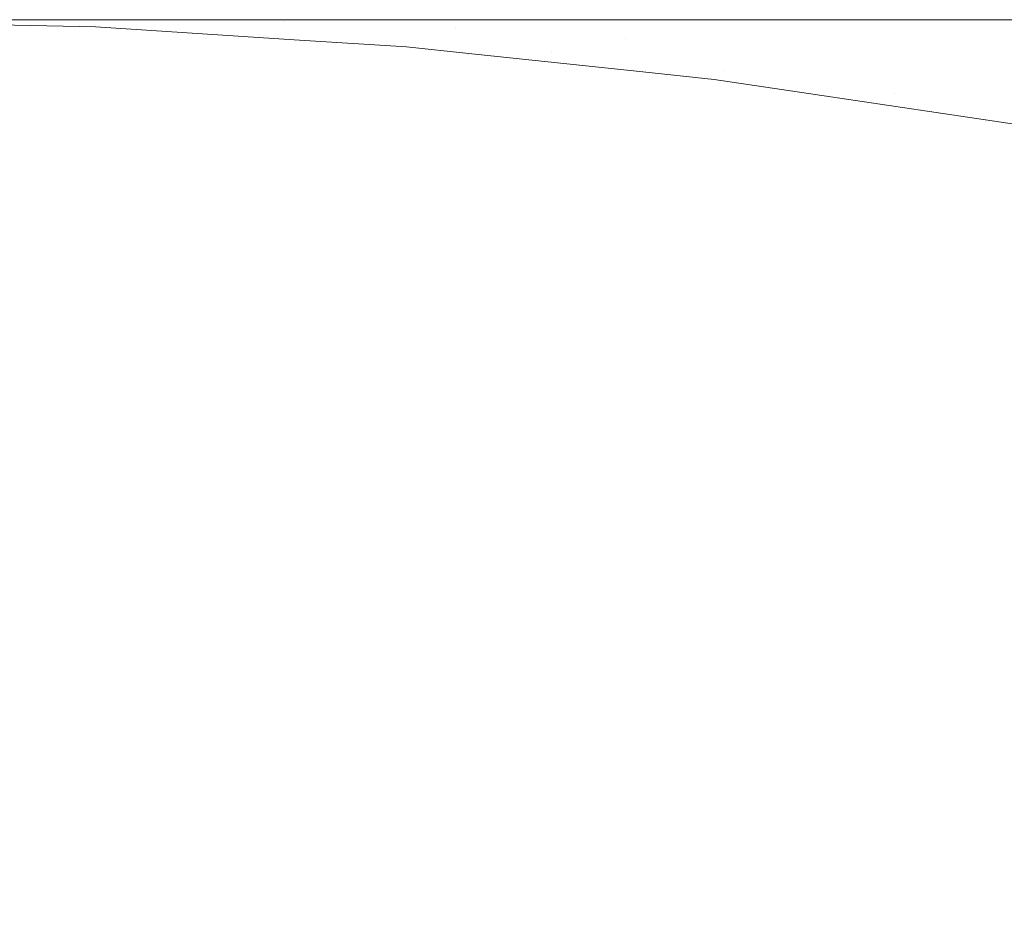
# Model space of a CAD drawing. Header units: centimetres. Extents: x -35.1 to 36.2, y 3.4 to 5.2.
# Tile 165 of 256: x -11.2693 to -11.2459, y 5.1791 to 5.2002. Entities that reach past the tile are written whole.
import ezdxf

# ---------------------------------------------------------------- set-up
doc = ezdxf.new("R2010")
doc.units = ezdxf.units.CM
doc.header["$LTSCALE"] = 2.54
doc.layers.add('Lucido design-1', color=7, linetype='Continuous')

# ---------------------------------------------------------------- blocks, each defined once
blk = doc.blocks.new('Gruppo-4-1')
at = {"color": 7, "linetype": 'Continuous', "lineweight": 9}
for points, invisible_edges in [([(-34.952766, 5.200144, -1872.31239), (36.079691, 5.200144, -1872.31239), (7.666708, 5.200212, -1872.315514), (-6.539783, 5.200212, -1872.315514)], 11), ([(-6.539783, 5.200212, -1872.315514), (-20.746275, 5.200212, -1872.315514), (-34.952766, 5.200144, -1872.31239)], 10), ([(-34.952766, 5.200144, -1872.31239), (-34.952766, 5.200117, -1872.311152), (36.079692, 5.200117, -1872.311152), (36.079691, 5.200144, -1872.31239)], 10), ([(36.079692, 5.200117, -1872.311152), (-34.952766, 5.200117, -1872.311152), (-34.952766, 5.199831, -1872.306798), (36.079692, 5.199831, -1872.306798)], 5), ([(-20.746275, 5.200212, -1872.315514), (-11.110992, 5.200212, -1872.531009), (-11.123195, 5.200212, -1872.535096)], 9), ([(-20.746275, 5.200212, -1872.315514), (-11.098314, 5.200212, -1872.527324), (-11.110992, 5.200212, -1872.531009)], 9), ([(-11.123195, 5.200212, -1872.535096), (-11.134894, 5.200212, -1872.539546), (-20.746275, 5.200212, -1872.315514)], 10), ([(-11.134894, 5.200212, -1872.539546), (-11.146067, 5.200212, -1872.544321), (-20.746275, 5.200212, -1872.315514)], 10), ([(-20.746275, 5.200212, -1872.315514), (-11.085201, 5.200212, -1872.52408), (-11.098314, 5.200212, -1872.527324)], 9), ([(-11.146067, 5.200212, -1872.544321), (-11.1567, 5.200212, -1872.549382), (-20.746275, 5.200212, -1872.315514)], 10), ([(-20.746275, 5.200212, -1872.315514), (-11.071697, 5.200212, -1872.521313), (-11.085201, 5.200212, -1872.52408)], 9), ([(-11.1567, 5.200212, -1872.549382), (-11.166785, 5.200212, -1872.554691), (-20.746275, 5.200212, -1872.315514)], 10), ([(-20.746275, 5.200212, -1872.315514), (-11.057859, 5.200212, -1872.519055), (-11.071697, 5.200212, -1872.521313)], 9), ([(-20.746275, 5.200212, -1872.315514), (-11.20184, 5.200212, -1872.57787), (-11.209249, 5.200212, -1872.583954)], 9), ([(-11.166785, 5.200212, -1872.554691), (-11.176322, 5.200212, -1872.560215), (-20.746275, 5.200212, -1872.315514)], 10), ([(-11.209249, 5.200212, -1872.583954), (-11.216162, 5.200212, -1872.590117), (-20.746275, 5.200212, -1872.315514)], 10), ([(-11.216162, 5.200212, -1872.590117), (-11.222598, 5.200212, -1872.596341), (-20.746275, 5.200212, -1872.315514)], 10), ([(-20.746275, 5.200212, -1872.315514), (-11.043748, 5.200212, -1872.517334), (-11.057859, 5.200212, -1872.519055)], 9), ([(-11.222598, 5.200212, -1872.596341), (-11.228573, 5.200212, -1872.60261), (-20.746275, 5.200212, -1872.315514)], 10), ([(-11.176322, 5.200212, -1872.560215), (-11.185314, 5.200212, -1872.56592), (-20.746275, 5.200212, -1872.315514)], 10), ([(-20.746275, 5.200212, -1872.315514), (-11.029433, 5.200212, -1872.516173), (-11.043252, 5.200212, -1872.517294)], 9), ([(-11.228573, 5.200212, -1872.60261), (-11.234107, 5.200212, -1872.608911), (-20.746275, 5.200212, -1872.315514)], 10), ([(-11.043252, 5.200212, -1872.517294), (-11.043748, 5.200212, -1872.517334), (-20.746275, 5.200212, -1872.315514)], 10), ([(-11.234107, 5.200212, -1872.608911), (-11.239218, 5.200212, -1872.615232), (-20.746275, 5.200212, -1872.315514)], 10), ([(-11.007738, 5.200212, -1872.515514), (-11.014989, 5.200212, -1872.515587), (-20.746275, 5.200212, -1872.315514), (-6.539783, 5.200212, -1872.315514)], 10), ([(-11.239218, 5.200212, -1872.615232), (-11.243924, 5.200212, -1872.621564), (-20.746275, 5.200212, -1872.315514)], 10), ([(-11.014989, 5.200212, -1872.515587), (-11.029433, 5.200212, -1872.516173), (-20.746275, 5.200212, -1872.315514)], 10), ([(-11.243924, 5.200212, -1872.621564), (-11.248243, 5.200212, -1872.6279), (-20.746275, 5.200212, -1872.315514)], 10), ([(-11.185314, 5.200212, -1872.56592), (-11.193768, 5.200212, -1872.571775), (-20.746275, 5.200212, -1872.315514)], 10), ([(-11.193768, 5.200212, -1872.571775), (-11.20184, 5.200212, -1872.57787), (-20.746275, 5.200212, -1872.315514)], 10), ([(-11.248243, 5.200212, -1872.6279), (-11.252191, 5.200212, -1872.634235), (-20.746275, 5.200212, -1872.315514)], 10), ([(-11.252191, 5.200212, -1872.634235), (-11.255783, 5.200212, -1872.640564), (-20.746275, 5.200212, -1872.315514)], 10), ([(-11.255783, 5.200212, -1872.640564), (-11.259035, 5.200212, -1872.646884), (-20.746275, 5.200212, -1872.315514)], 10), ([(-11.259035, 5.200212, -1872.646884), (-11.26196, 5.200212, -1872.653194), (-20.746275, 5.200212, -1872.315514)], 10), ([(-20.746275, 5.200212, -1872.315514), (-11.266877, 5.200212, -1872.665781), (-11.267039, 5.200212, -1872.666286)], 9), ([(-11.26196, 5.200212, -1872.653194), (-11.26457, 5.200212, -1872.659493), (-20.746275, 5.200212, -1872.315514)], 10), ([(-11.26457, 5.200212, -1872.659493), (-11.266877, 5.200212, -1872.665781), (-20.746275, 5.200212, -1872.315514)], 10), ([(-11.267039, 5.200212, -1872.666286), (-11.268889, 5.200212, -1872.67206), (-20.746275, 5.200212, -1872.315514)], 10), ([(-11.268889, 5.200212, -1872.67206), (-11.270616, 5.200212, -1872.67833), (-20.746275, 5.200212, -1872.315514)], 10), ([(-11.273239, 5.200212, -1872.690856), (-11.272064, 5.200212, -1872.684595), (-11.262998, 5.200163, -1872.667052), (-11.271102, 5.200121, -1872.715514)], 14), ([(-11.272064, 5.200212, -1872.684595), (-11.270616, 5.200212, -1872.67833), (-11.262998, 5.200163, -1872.667052)], 10), ([(-11.271103, 5.200114, -1872.918638), (-11.266932, 5.199968, -1872.918638), (-11.266944, 5.199822, -1872.921758), (-11.271109, 5.199968, -1872.921758)], 15), ([(-11.271103, 5.200114, -1872.918638), (-11.271102, 5.200121, -1872.915514), (-11.267481, 5.200042, -1872.915514)], 9), ([(-11.267481, 5.200042, -1872.915514), (-11.266932, 5.199968, -1872.918638), (-11.271103, 5.200114, -1872.918638)], 11), ([(-11.267481, 5.200042, -1872.715514), (-11.271102, 5.200121, -1872.715514), (-11.262998, 5.200163, -1872.667052)], 10), ([(-11.271102, 5.200121, -1872.715514), (-11.267481, 5.200042, -1872.715514), (-11.267481, 5.200042, -1872.915514), (-11.271102, 5.200121, -1872.915514)], 10), ([(-11.270616, 5.200212, -1872.67833), (-11.268889, 5.200212, -1872.67206), (-11.262998, 5.200163, -1872.667052)], 10), ([(-11.268889, 5.200212, -1872.67206), (-11.267039, 5.200212, -1872.666286), (-11.262998, 5.200163, -1872.667052)], 10), ([(-11.262998, 5.200163, -1872.667052), (-11.258953, 5.200017, -1872.66782), (-11.267481, 5.200042, -1872.715514)], 11), ([(-11.262769, 5.199738, -1872.915514), (-11.267481, 5.200042, -1872.915514), (-11.267481, 5.200042, -1872.715514), (-11.262769, 5.199738, -1872.715514)], 10), ([(-11.262769, 5.199738, -1872.715514), (-11.267481, 5.200042, -1872.715514), (-11.258953, 5.200017, -1872.66782)], 10), ([(-11.266932, 5.199968, -1872.918638), (-11.267481, 5.200042, -1872.915514), (-11.262769, 5.199738, -1872.915514)], 9), ([(-11.262998, 5.200163, -1872.667052), (-11.267039, 5.200212, -1872.666286), (-11.266877, 5.200212, -1872.665781), (-11.26457, 5.200212, -1872.659493)], 9), ([(-11.26457, 5.200212, -1872.659493), (-11.26196, 5.200212, -1872.653194), (-11.262998, 5.200163, -1872.667052)], 10), ([(-11.26196, 5.200212, -1872.653194), (-11.259035, 5.200212, -1872.646884), (-11.262998, 5.200163, -1872.667052)], 10), ([(-11.259035, 5.200212, -1872.646884), (-11.255783, 5.200212, -1872.640564), (-11.262998, 5.200163, -1872.667052)], 10), ([(-11.255783, 5.200212, -1872.640564), (-11.252191, 5.200212, -1872.634235), (-11.240117, 5.200163, -1872.622867), (-11.262998, 5.200163, -1872.667052)], 14), ([(-11.240117, 5.200163, -1872.622867), (-11.236435, 5.200017, -1872.624335), (-11.258953, 5.200017, -1872.66782), (-11.262998, 5.200163, -1872.667052)], 15), ([(-11.258953, 5.200017, -1872.66782), (-11.25492, 5.199774, -1872.668586), (-11.262769, 5.199738, -1872.715514)], 11), ([(-11.25492, 5.199774, -1872.668586), (-11.258953, 5.200017, -1872.66782), (-11.236435, 5.200017, -1872.624335), (-11.232763, 5.199774, -1872.625798)], 15), ([(-11.252191, 5.200212, -1872.634235), (-11.248243, 5.200212, -1872.6279), (-11.240117, 5.200163, -1872.622867)], 10), ([(-11.248243, 5.200212, -1872.6279), (-11.243924, 5.200212, -1872.621564), (-11.240117, 5.200163, -1872.622867)], 10), ([(36.079692, 5.199831, -1872.306798), (-34.952766, 5.199831, -1872.306798), (-34.952766, 5.199356, -1872.302461), (36.079692, 5.199356, -1872.302461)], 5), ([(-11.271109, 5.199968, -1872.921758), (-11.266944, 5.199822, -1872.921758), (-11.266964, 5.199579, -1872.924868), (-11.271119, 5.199725, -1872.924868)], 15), ([(-11.262822, 5.199337, -1872.924868), (-11.266964, 5.199579, -1872.924868), (-11.266944, 5.199822, -1872.921758), (-11.262791, 5.199579, -1872.921758)], 15), ([(-11.262791, 5.199579, -1872.921758), (-11.266944, 5.199822, -1872.921758), (-11.266932, 5.199968, -1872.918638), (-11.262773, 5.199725, -1872.918638)], 15), ([(-11.262769, 5.199738, -1872.915514), (-11.262773, 5.199725, -1872.918638), (-11.266932, 5.199968, -1872.918638)], 11), ([(-11.262769, 5.199738, -1872.715514), (-11.25492, 5.199774, -1872.668586), (-11.256672, 5.199434, -1872.692162)], 11), ([(-11.25492, 5.199774, -1872.668586), (-11.250904, 5.199434, -1872.669348), (-11.256672, 5.199434, -1872.692162)], 11), ([(-11.25492, 5.199774, -1872.668586), (-11.232763, 5.199774, -1872.625798), (-11.241583, 5.199434, -1872.647572)], 11), ([(-11.241583, 5.199434, -1872.647572), (-11.250904, 5.199434, -1872.669348), (-11.25492, 5.199774, -1872.668586)], 11), ([(-11.271119, 5.199725, -1872.924868), (-11.266964, 5.199579, -1872.924868), (-11.266993, 5.19924, -1872.927965), (-11.271134, 5.199385, -1872.927965)], 15), ([(-11.262864, 5.198999, -1872.927965), (-11.266993, 5.19924, -1872.927965), (-11.266964, 5.199579, -1872.924868), (-11.262822, 5.199337, -1872.924868)], 15), ([(-11.262791, 5.199579, -1872.921758), (-11.258657, 5.19924, -1872.921758), (-11.258697, 5.198999, -1872.924868), (-11.262822, 5.199337, -1872.924868)], 15), ([(-11.262773, 5.199725, -1872.918638), (-11.258632, 5.199385, -1872.918638), (-11.258657, 5.19924, -1872.921758), (-11.262791, 5.199579, -1872.921758)], 15), ([(-11.262773, 5.199725, -1872.918638), (-11.262769, 5.199738, -1872.915514), (-11.260108, 5.199567, -1872.915514)], 9), ([(-11.260108, 5.199567, -1872.915514), (-11.258632, 5.199385, -1872.918638), (-11.262773, 5.199725, -1872.918638)], 11), ([(-11.262769, 5.199738, -1872.715514), (-11.260108, 5.199567, -1872.715514), (-11.260108, 5.199567, -1872.915514), (-11.262769, 5.199738, -1872.915514)], 10), ([(-11.256672, 5.199434, -1872.692162), (-11.260108, 5.199567, -1872.715514), (-11.262769, 5.199738, -1872.715514)], 9), ([(-11.258627, 5.199409, -1872.915514), (-11.260108, 5.199567, -1872.915514), (-11.260108, 5.199567, -1872.715514), (-11.258627, 5.199409, -1872.715514)], 10), ([(-11.256672, 5.199434, -1872.692162), (-11.258627, 5.199409, -1872.715514), (-11.260108, 5.199567, -1872.715514)], 9), ([(-11.260108, 5.199567, -1872.915514), (-11.258627, 5.199409, -1872.915514), (-11.258632, 5.199385, -1872.918638)], 10), ([(36.079692, 5.199356, -1872.302461), (-34.952766, 5.199356, -1872.302461), (-34.952766, 5.198693, -1872.298149), (36.079692, 5.198693, -1872.298149)], 5), ([(-11.271134, 5.199385, -1872.927965), (-11.266993, 5.19924, -1872.927965), (-11.267029, 5.198806, -1872.931044), (-11.271152, 5.19895, -1872.931044)], 15), ([(-11.262822, 5.199337, -1872.924868), (-11.258697, 5.198999, -1872.924868), (-11.258754, 5.198662, -1872.927965), (-11.262864, 5.198999, -1872.927965)], 15), ([(-11.254546, 5.198806, -1872.921758), (-11.258657, 5.19924, -1872.921758), (-11.258632, 5.199385, -1872.918638), (-11.254516, 5.19895, -1872.918638)], 15), ([(-11.254516, 5.19895, -1872.918638), (-11.258632, 5.199385, -1872.918638), (-11.258627, 5.199409, -1872.915514), (-11.254508, 5.198972, -1872.915514)], 11), ([(-11.254508, 5.198972, -1872.715514), (-11.258627, 5.199409, -1872.715514), (-11.256672, 5.199434, -1872.692162), (-11.252585, 5.198999, -1872.692545)], 14), ([(-11.254508, 5.198972, -1872.915514), (-11.258627, 5.199409, -1872.915514), (-11.258627, 5.199409, -1872.715514), (-11.254508, 5.198972, -1872.715514)], 10), ([(-11.252585, 5.198999, -1872.692545), (-11.256672, 5.199434, -1872.692162), (-11.250904, 5.199434, -1872.669348), (-11.246913, 5.198999, -1872.670106)], 15), ([(-11.246913, 5.198999, -1872.670106), (-11.250904, 5.199434, -1872.669348), (-11.241583, 5.199434, -1872.647572), (-11.237744, 5.198999, -1872.648687)], 15), ([(-11.262919, 5.198566, -1872.931044), (-11.267029, 5.198806, -1872.931044), (-11.266993, 5.19924, -1872.927965), (-11.262864, 5.198999, -1872.927965)], 15), ([(-11.254597, 5.198566, -1872.924868), (-11.258697, 5.198999, -1872.924868), (-11.258657, 5.19924, -1872.921758), (-11.254546, 5.198806, -1872.921758)], 15), ([(-11.271152, 5.19895, -1872.931044), (-11.267029, 5.198806, -1872.931044), (-11.267073, 5.198278, -1872.934101), (-11.271174, 5.198422, -1872.934101)], 15), ([(-11.262864, 5.198999, -1872.927965), (-11.258754, 5.198662, -1872.927965), (-11.258826, 5.19823, -1872.931044), (-11.262919, 5.198566, -1872.931044)], 15), ([(-11.254667, 5.19823, -1872.927965), (-11.258754, 5.198662, -1872.927965), (-11.258697, 5.198999, -1872.924868), (-11.254597, 5.198566, -1872.924868)], 15), ([(-11.254516, 5.19895, -1872.918638), (-11.250429, 5.198422, -1872.918638), (-11.250465, 5.198278, -1872.921758), (-11.254546, 5.198806, -1872.921758)], 15), ([(-11.254516, 5.19895, -1872.918638), (-11.254508, 5.198972, -1872.915514), (-11.252813, 5.198791, -1872.915514)], 9), ([(-11.250429, 5.198422, -1872.918638), (-11.254516, 5.19895, -1872.918638), (-11.252813, 5.198791, -1872.915514)], 11), ([(-11.252813, 5.198791, -1872.715514), (-11.254508, 5.198972, -1872.715514), (-11.252585, 5.198999, -1872.692545)], 10), ([(-11.254508, 5.198972, -1872.715514), (-11.252813, 5.198791, -1872.715514), (-11.252813, 5.198791, -1872.915514), (-11.254508, 5.198972, -1872.915514)], 10), ([(-11.250422, 5.198436, -1872.715514), (-11.252813, 5.198791, -1872.715514), (-11.252585, 5.198999, -1872.692545)], 10), ([(-11.252585, 5.198999, -1872.692545), (-11.248528, 5.19847, -1872.692926), (-11.250422, 5.198436, -1872.715514)], 11), ([(-11.246913, 5.198999, -1872.670106), (-11.24295, 5.19847, -1872.670858), (-11.248528, 5.19847, -1872.692926), (-11.252585, 5.198999, -1872.692545)], 15), ([(-11.237744, 5.198999, -1872.648687), (-11.233933, 5.19847, -1872.649794), (-11.24295, 5.19847, -1872.670858), (-11.246913, 5.198999, -1872.670106)], 15), ([(36.079692, 5.198693, -1872.298149), (-34.952766, 5.198693, -1872.298149), (-34.952766, 5.197842, -1872.29387), (36.079692, 5.197842, -1872.29387)], 5), ([(-11.262985, 5.198039, -1872.934101), (-11.267073, 5.198278, -1872.934101), (-11.267029, 5.198806, -1872.931044), (-11.262919, 5.198566, -1872.931044)], 15), ([(-11.254757, 5.1978, -1872.931044), (-11.258826, 5.19823, -1872.931044), (-11.258754, 5.198662, -1872.927965), (-11.254667, 5.19823, -1872.927965)], 15), ([(-11.254546, 5.198806, -1872.921758), (-11.250465, 5.198278, -1872.921758), (-11.250526, 5.198039, -1872.924868), (-11.254597, 5.198566, -1872.924868)], 15), ([(-11.250422, 5.198436, -1872.915514), (-11.252813, 5.198791, -1872.915514), (-11.252813, 5.198791, -1872.715514), (-11.250422, 5.198436, -1872.715514)], 10), ([(-11.252813, 5.198791, -1872.915514), (-11.250422, 5.198436, -1872.915514), (-11.250429, 5.198422, -1872.918638)], 10), ([(-11.271174, 5.198422, -1872.934101), (-11.267073, 5.198278, -1872.934101), (-11.267125, 5.197657, -1872.93713), (-11.2712, 5.1978, -1872.93713)], 15), ([(-11.262919, 5.198566, -1872.931044), (-11.258826, 5.19823, -1872.931044), (-11.258914, 5.197705, -1872.934101), (-11.262985, 5.198039, -1872.934101)], 15), ([(-11.254597, 5.198566, -1872.924868), (-11.250526, 5.198039, -1872.924868), (-11.25061, 5.197705, -1872.927965), (-11.254667, 5.19823, -1872.927965)], 15), ([(-11.24642, 5.197657, -1872.921758), (-11.250465, 5.198278, -1872.921758), (-11.250429, 5.198422, -1872.918638), (-11.246378, 5.1978, -1872.918638)], 15), ([(-11.246378, 5.1978, -1872.918638), (-11.250429, 5.198422, -1872.918638), (-11.250422, 5.198436, -1872.915514)], 11), ([(-11.245636, 5.197726, -1872.715514), (-11.250422, 5.198436, -1872.715514), (-11.248528, 5.19847, -1872.692926)], 10), ([(-11.250422, 5.198436, -1872.715514), (-11.245636, 5.197726, -1872.715514), (-11.245636, 5.197726, -1872.915514), (-11.250422, 5.198436, -1872.915514)], 10), ([(-11.250422, 5.198436, -1872.915514), (-11.245636, 5.197726, -1872.915514), (-11.246378, 5.1978, -1872.918638)], 10), ([(-11.248528, 5.19847, -1872.692926), (-11.244507, 5.197848, -1872.693303), (-11.245636, 5.197726, -1872.715514)], 11), ([(-11.244507, 5.197848, -1872.693303), (-11.248528, 5.19847, -1872.692926), (-11.24295, 5.19847, -1872.670858), (-11.239022, 5.197848, -1872.671604)], 15), ([(-11.263063, 5.19742, -1872.93713), (-11.267125, 5.197657, -1872.93713), (-11.267073, 5.198278, -1872.934101), (-11.262985, 5.198039, -1872.934101)], 15), ([(-11.254867, 5.197277, -1872.934101), (-11.258914, 5.197705, -1872.934101), (-11.258826, 5.19823, -1872.931044), (-11.254757, 5.1978, -1872.931044)], 15), ([(-11.254667, 5.19823, -1872.927965), (-11.25061, 5.197705, -1872.927965), (-11.250718, 5.197277, -1872.931044), (-11.254757, 5.1978, -1872.931044)], 15), ([(-11.246491, 5.19742, -1872.924868), (-11.250526, 5.198039, -1872.924868), (-11.250465, 5.198278, -1872.921758), (-11.24642, 5.197657, -1872.921758)], 15), ([(-11.262985, 5.198039, -1872.934101), (-11.258914, 5.197705, -1872.934101), (-11.259018, 5.197088, -1872.93713), (-11.263063, 5.19742, -1872.93713)], 15), ([(-11.246589, 5.197088, -1872.927965), (-11.25061, 5.197705, -1872.927965), (-11.250526, 5.198039, -1872.924868), (-11.246491, 5.19742, -1872.924868)], 15), ([(36.079692, 5.197842, -1872.29387), (-34.952766, 5.197842, -1872.29387), (-34.952766, 5.196805, -1872.289632), (36.079692, 5.196805, -1872.289632)], 5), ([(-11.2712, 5.1978, -1872.93713), (-11.267125, 5.197657, -1872.93713), (-11.267185, 5.196946, -1872.940129), (-11.27123, 5.197088, -1872.940129)], 15), ([(-11.263152, 5.19671, -1872.940129), (-11.267185, 5.196946, -1872.940129), (-11.267125, 5.197657, -1872.93713), (-11.263063, 5.19742, -1872.93713)], 15), ([(-11.254997, 5.196663, -1872.93713), (-11.259018, 5.197088, -1872.93713), (-11.258914, 5.197705, -1872.934101), (-11.254867, 5.197277, -1872.934101)], 15), ([(-11.254757, 5.1978, -1872.931044), (-11.250718, 5.197277, -1872.931044), (-11.25085, 5.196757, -1872.934101), (-11.254867, 5.197277, -1872.934101)], 15), ([(-11.246715, 5.196663, -1872.931044), (-11.250718, 5.197277, -1872.931044), (-11.25061, 5.197705, -1872.927965), (-11.246589, 5.197088, -1872.927965)], 15), ([(-11.24642, 5.197657, -1872.921758), (-11.242416, 5.196946, -1872.921758), (-11.242496, 5.19671, -1872.924868), (-11.246491, 5.19742, -1872.924868)], 15), ([(-11.246378, 5.1978, -1872.918638), (-11.242368, 5.197088, -1872.918638), (-11.242416, 5.196946, -1872.921758), (-11.24642, 5.197657, -1872.921758)], 15), ([(-11.242368, 5.197088, -1872.918638), (-11.246378, 5.1978, -1872.918638), (-11.245636, 5.197726, -1872.915514)], 11), ([(-11.263063, 5.19742, -1872.93713), (-11.259018, 5.197088, -1872.93713), (-11.259137, 5.196381, -1872.940129), (-11.263152, 5.19671, -1872.940129)], 15), ([(-11.246491, 5.19742, -1872.924868), (-11.242496, 5.19671, -1872.924868), (-11.242608, 5.196381, -1872.927965), (-11.246589, 5.197088, -1872.927965)], 15), ([(-11.254867, 5.197277, -1872.934101), (-11.25085, 5.196757, -1872.934101), (-11.251005, 5.196146, -1872.93713), (-11.254997, 5.196663, -1872.93713)], 15), ([(-11.246868, 5.196146, -1872.934101), (-11.25085, 5.196757, -1872.934101), (-11.250718, 5.197277, -1872.931044), (-11.246715, 5.196663, -1872.931044)], 15), ([(-11.27123, 5.197088, -1872.940129), (-11.267185, 5.196946, -1872.940129), (-11.267252, 5.196146, -1872.943094), (-11.271263, 5.196287, -1872.943094)], 15), ([(-11.255145, 5.195959, -1872.940129), (-11.259137, 5.196381, -1872.940129), (-11.259018, 5.197088, -1872.93713), (-11.254997, 5.196663, -1872.93713)], 15), ([(-11.246589, 5.197088, -1872.927965), (-11.242608, 5.196381, -1872.927965), (-11.242752, 5.195959, -1872.931044), (-11.246715, 5.196663, -1872.931044)], 15), ([(36.079692, 5.196805, -1872.289632), (-34.952766, 5.196805, -1872.289632), (-34.952766, 5.195584, -1872.285443), (36.079692, 5.195584, -1872.285443)], 5), ([(-11.263252, 5.195912, -1872.943094), (-11.267252, 5.196146, -1872.943094), (-11.267185, 5.196946, -1872.940129), (-11.263152, 5.19671, -1872.940129)], 15), ([(-11.247048, 5.195539, -1872.93713), (-11.251005, 5.196146, -1872.93713), (-11.25085, 5.196757, -1872.934101), (-11.246868, 5.196146, -1872.934101)], 15), ([(-11.263152, 5.19671, -1872.940129), (-11.259137, 5.196381, -1872.940129), (-11.25927, 5.195586, -1872.943094), (-11.263252, 5.195912, -1872.943094)], 15), ([(-11.254997, 5.196663, -1872.93713), (-11.251005, 5.196146, -1872.93713), (-11.251182, 5.195446, -1872.940129), (-11.255145, 5.195959, -1872.940129)], 15), ([(-11.246715, 5.196663, -1872.931044), (-11.242752, 5.195959, -1872.931044), (-11.242926, 5.195446, -1872.934101), (-11.246868, 5.196146, -1872.934101)], 15), ([(-11.271263, 5.196287, -1872.943094), (-11.267252, 5.196146, -1872.943094), (-11.267326, 5.19526, -1872.946019), (-11.2713, 5.195399, -1872.946019)], 15), ([(-11.255311, 5.195167, -1872.943094), (-11.25927, 5.195586, -1872.943094), (-11.259137, 5.196381, -1872.940129), (-11.255145, 5.195959, -1872.940129)], 15), ([(-11.263363, 5.195028, -1872.946019), (-11.267326, 5.19526, -1872.946019), (-11.267252, 5.196146, -1872.943094), (-11.263252, 5.195912, -1872.943094)], 15), ([(-11.247254, 5.194844, -1872.940129), (-11.251182, 5.195446, -1872.940129), (-11.251005, 5.196146, -1872.93713), (-11.247048, 5.195539, -1872.93713)], 15), ([(-11.246868, 5.196146, -1872.934101), (-11.242926, 5.195446, -1872.934101), (-11.243131, 5.194844, -1872.93713), (-11.247048, 5.195539, -1872.93713)], 15), ([(-11.263252, 5.195912, -1872.943094), (-11.25927, 5.195586, -1872.943094), (-11.259418, 5.194704, -1872.946019), (-11.263363, 5.195028, -1872.946019)], 15), ([(-11.255145, 5.195959, -1872.940129), (-11.251182, 5.195446, -1872.940129), (-11.251381, 5.194659, -1872.943094), (-11.255311, 5.195167, -1872.943094)], 15), ([(36.079692, 5.195584, -1872.285443), (-34.952766, 5.195584, -1872.285443), (-34.952766, 5.194181, -1872.281312), (36.079692, 5.194181, -1872.281312)], 5), ([(-11.255496, 5.19429, -1872.946019), (-11.259418, 5.194704, -1872.946019), (-11.25927, 5.195586, -1872.943094), (-11.255311, 5.195167, -1872.943094)], 15), ([(-11.2713, 5.195399, -1872.946019), (-11.267326, 5.19526, -1872.946019), (-11.267407, 5.194289, -1872.948903), (-11.271341, 5.194427, -1872.948903)], 15), ([(-11.247485, 5.194061, -1872.943094), (-11.251381, 5.194659, -1872.943094), (-11.251182, 5.195446, -1872.940129), (-11.247254, 5.194844, -1872.940129)], 15), ([(-11.247048, 5.195539, -1872.93713), (-11.243131, 5.194844, -1872.93713), (-11.243365, 5.194153, -1872.940129), (-11.247254, 5.194844, -1872.940129)], 15), ([(-11.263485, 5.19406, -1872.948903), (-11.267407, 5.194289, -1872.948903), (-11.267326, 5.19526, -1872.946019), (-11.263363, 5.195028, -1872.946019)], 15), ([(-11.255311, 5.195167, -1872.943094), (-11.251381, 5.194659, -1872.943094), (-11.251602, 5.193786, -1872.946019), (-11.255496, 5.19429, -1872.946019)], 15), ([(-11.263363, 5.195028, -1872.946019), (-11.259418, 5.194704, -1872.946019), (-11.25958, 5.19374, -1872.948903), (-11.263485, 5.19406, -1872.948903)], 15), ([(-11.255698, 5.19333, -1872.948903), (-11.25958, 5.19374, -1872.948903), (-11.259418, 5.194704, -1872.946019), (-11.255496, 5.19429, -1872.946019)], 15), ([(-11.247742, 5.193194, -1872.946019), (-11.251602, 5.193786, -1872.946019), (-11.251381, 5.194659, -1872.943094), (-11.247485, 5.194061, -1872.943094)], 15), ([(-11.247254, 5.194844, -1872.940129), (-11.243365, 5.194153, -1872.940129), (-11.243629, 5.193376, -1872.943094), (-11.247485, 5.194061, -1872.943094)], 15), ([(-11.271341, 5.194427, -1872.948903), (-11.267407, 5.194289, -1872.948903), (-11.267495, 5.193238, -1872.95174), (-11.271385, 5.193374, -1872.95174)], 15), ([(36.079692, 5.194181, -1872.281312), (-34.952766, 5.194181, -1872.281312), (-34.952766, 5.1926, -1872.277246), (36.079692, 5.1926, -1872.277246)], 5), ([(-11.263617, 5.193011, -1872.95174), (-11.267495, 5.193238, -1872.95174), (-11.267407, 5.194289, -1872.948903), (-11.263485, 5.19406, -1872.948903)], 15), ([(-11.255496, 5.19429, -1872.946019), (-11.251602, 5.193786, -1872.946019), (-11.251844, 5.192831, -1872.948903), (-11.255698, 5.19333, -1872.948903)], 15), ([(-11.263485, 5.19406, -1872.948903), (-11.25958, 5.19374, -1872.948903), (-11.259755, 5.192694, -1872.95174), (-11.263617, 5.193011, -1872.95174)], 15), ([(-11.247485, 5.194061, -1872.943094), (-11.243629, 5.193376, -1872.943094), (-11.243922, 5.192515, -1872.946019), (-11.247742, 5.193194, -1872.946019)], 15), ([(-11.255917, 5.192289, -1872.95174), (-11.259755, 5.192694, -1872.95174), (-11.25958, 5.19374, -1872.948903), (-11.255698, 5.19333, -1872.948903)], 15), ([(-11.248023, 5.192245, -1872.948903), (-11.251844, 5.192831, -1872.948903), (-11.251602, 5.193786, -1872.946019), (-11.247742, 5.193194, -1872.946019)], 15), ([(-11.271385, 5.193374, -1872.95174), (-11.267495, 5.193238, -1872.95174), (-11.26759, 5.192107, -1872.954529), (-11.271432, 5.192242, -1872.954529)], 15), ([(-11.263759, 5.191883, -1872.954529), (-11.26759, 5.192107, -1872.954529), (-11.267495, 5.193238, -1872.95174), (-11.263617, 5.193011, -1872.95174)], 15), ([(-11.255698, 5.19333, -1872.948903), (-11.251844, 5.192831, -1872.948903), (-11.252106, 5.191795, -1872.95174), (-11.255917, 5.192289, -1872.95174)], 15), ([(-11.263617, 5.193011, -1872.95174), (-11.259755, 5.192694, -1872.95174), (-11.259944, 5.19157, -1872.954529), (-11.263759, 5.191883, -1872.954529)], 15), ([(-11.247742, 5.193194, -1872.946019), (-11.243922, 5.192515, -1872.946019), (-11.244242, 5.191573, -1872.948903), (-11.248023, 5.192245, -1872.948903)], 15), ([(-11.248328, 5.191216, -1872.95174), (-11.252106, 5.191795, -1872.95174), (-11.251844, 5.192831, -1872.948903), (-11.248023, 5.192245, -1872.948903)], 15), ([(36.079692, 5.1926, -1872.277246), (-34.952766, 5.1926, -1872.277246), (-34.952766, 5.190843, -1872.273252), (36.079692, 5.190843, -1872.273252)], 5), ([(-11.256152, 5.19117, -1872.954529), (-11.259944, 5.19157, -1872.954529), (-11.259755, 5.192694, -1872.95174), (-11.255917, 5.192289, -1872.95174)], 15), ([(-11.255917, 5.192289, -1872.95174), (-11.252106, 5.191795, -1872.95174), (-11.252387, 5.190683, -1872.954529), (-11.256152, 5.19117, -1872.954529)], 15), ([(-11.271432, 5.192242, -1872.954529), (-11.26759, 5.192107, -1872.954529), (-11.267691, 5.190901, -1872.957266), (-11.271483, 5.191034, -1872.957266)], 15), ([(-11.26391, 5.19068, -1872.957266), (-11.267691, 5.190901, -1872.957266), (-11.26759, 5.192107, -1872.954529), (-11.263759, 5.191883, -1872.954529)], 15), ([(-11.248023, 5.192245, -1872.948903), (-11.244242, 5.191573, -1872.948903), (-11.244589, 5.190552, -1872.95174), (-11.248328, 5.191216, -1872.95174)], 15), ([(-11.263759, 5.191883, -1872.954529), (-11.259944, 5.19157, -1872.954529), (-11.260145, 5.190372, -1872.957266), (-11.26391, 5.19068, -1872.957266)], 15), ([(-11.248655, 5.19011, -1872.954529), (-11.252387, 5.190683, -1872.954529), (-11.252106, 5.191795, -1872.95174), (-11.248328, 5.191216, -1872.95174)], 15), ([(-11.256403, 5.189976, -1872.957266), (-11.260145, 5.190372, -1872.957266), (-11.259944, 5.19157, -1872.954529), (-11.256152, 5.19117, -1872.954529)], 15), ([(-11.256152, 5.19117, -1872.954529), (-11.252387, 5.190683, -1872.954529), (-11.252688, 5.189495, -1872.957266), (-11.256403, 5.189976, -1872.957266)], 15), ([(-11.248328, 5.191216, -1872.95174), (-11.244589, 5.190552, -1872.95174), (-11.244962, 5.189454, -1872.954529), (-11.248655, 5.19011, -1872.954529)], 15), ([(-11.271483, 5.191034, -1872.957266), (-11.267691, 5.190901, -1872.957266), (-11.267798, 5.189623, -1872.959948), (-11.271536, 5.189754, -1872.959948)], 15), ([(-11.26407, 5.189405, -1872.959948), (-11.267798, 5.189623, -1872.959948), (-11.267691, 5.190901, -1872.957266), (-11.26391, 5.19068, -1872.957266)], 15), ([(36.079692, 5.190843, -1872.273252), (-34.952766, 5.190843, -1872.273252), (-34.952766, 5.188913, -1872.269339), (36.079692, 5.188913, -1872.269339)], 5), ([(-11.26391, 5.19068, -1872.957266), (-11.260145, 5.190372, -1872.957266), (-11.260359, 5.189101, -1872.959948), (-11.26407, 5.189405, -1872.959948)], 15), ([(-11.249005, 5.18893, -1872.957266), (-11.252688, 5.189495, -1872.957266), (-11.252387, 5.190683, -1872.954529), (-11.248655, 5.19011, -1872.954529)], 15), ([(-11.256669, 5.188711, -1872.959948), (-11.260359, 5.189101, -1872.959948), (-11.260145, 5.190372, -1872.957266), (-11.256403, 5.189976, -1872.957266)], 15), ([(-11.256403, 5.189976, -1872.957266), (-11.252688, 5.189495, -1872.957266), (-11.253006, 5.188237, -1872.959948), (-11.256669, 5.188711, -1872.959948)], 15), ([(-11.248655, 5.19011, -1872.954529), (-11.244962, 5.189454, -1872.954529), (-11.24536, 5.188283, -1872.957266), (-11.249005, 5.18893, -1872.957266)], 15), ([(-11.271536, 5.189754, -1872.959948), (-11.267798, 5.189623, -1872.959948), (-11.26791, 5.188275, -1872.962573), (-11.271593, 5.188404, -1872.962573)], 15), ([(-11.264239, 5.18806, -1872.962573), (-11.26791, 5.188275, -1872.962573), (-11.267798, 5.189623, -1872.959948), (-11.26407, 5.189405, -1872.959948)], 15), ([(-11.249375, 5.18768, -1872.959948), (-11.253006, 5.188237, -1872.959948), (-11.252688, 5.189495, -1872.957266), (-11.249005, 5.18893, -1872.957266)], 15), ([(-11.26407, 5.189405, -1872.959948), (-11.260359, 5.189101, -1872.959948), (-11.260584, 5.187761, -1872.962573), (-11.264239, 5.18806, -1872.962573)], 15), ([(-11.25695, 5.187377, -1872.962573), (-11.260584, 5.187761, -1872.962573), (-11.260359, 5.189101, -1872.959948), (-11.256669, 5.188711, -1872.959948)], 15), ([(36.079692, 5.188913, -1872.269339), (-34.952766, 5.188913, -1872.269339), (-34.952766, 5.186815, -1872.265514), (36.079692, 5.186815, -1872.265514)], 5), ([(-11.249005, 5.18893, -1872.957266), (-11.24536, 5.188283, -1872.957266), (-11.245781, 5.187041, -1872.959948), (-11.249375, 5.18768, -1872.959948)], 15), ([(-11.256669, 5.188711, -1872.959948), (-11.253006, 5.188237, -1872.959948), (-11.253342, 5.18691, -1872.962573), (-11.25695, 5.187377, -1872.962573)], 15), ([(-11.271593, 5.188404, -1872.962573), (-11.26791, 5.188275, -1872.962573), (-11.268029, 5.186861, -1872.965138), (-11.271652, 5.186988, -1872.965138)], 15), ([(-11.264416, 5.18665, -1872.965138), (-11.268029, 5.186861, -1872.965138), (-11.26791, 5.188275, -1872.962573), (-11.264239, 5.18806, -1872.962573)], 15), ([(-11.249766, 5.186361, -1872.962573), (-11.253342, 5.18691, -1872.962573), (-11.253006, 5.188237, -1872.959948), (-11.249375, 5.18768, -1872.959948)], 15), ([(-11.264239, 5.18806, -1872.962573), (-11.260584, 5.187761, -1872.962573), (-11.26082, 5.186355, -1872.965138), (-11.264416, 5.18665, -1872.965138)], 15), ([(-11.257244, 5.185977, -1872.965138), (-11.26082, 5.186355, -1872.965138), (-11.260584, 5.187761, -1872.962573), (-11.25695, 5.187377, -1872.962573)], 15), ([(-11.249375, 5.18768, -1872.959948), (-11.245781, 5.187041, -1872.959948), (-11.246226, 5.185732, -1872.962573), (-11.249766, 5.186361, -1872.962573)], 15), ([(-11.25695, 5.187377, -1872.962573), (-11.253342, 5.18691, -1872.962573), (-11.253694, 5.185518, -1872.965138), (-11.257244, 5.185977, -1872.965138)], 15), ([(-11.271652, 5.186988, -1872.965138), (-11.268029, 5.186861, -1872.965138), (-11.268152, 5.185385, -1872.967641), (-11.271714, 5.18551, -1872.967641)], 15), ([(-11.242727, 5.185025, -1872.962573), (-11.246226, 5.185732, -1872.962573), (-11.245781, 5.187041, -1872.959948), (-11.242229, 5.186323, -1872.959948)], 15), ([(36.079692, 5.186815, -1872.265514), (-34.952766, 5.186815, -1872.265514), (-34.952766, 5.184551, -1872.261784), (36.079692, 5.184551, -1872.261784)], 5), ([(-11.264601, 5.185177, -1872.967641), (-11.268152, 5.185385, -1872.967641), (-11.268029, 5.186861, -1872.965138), (-11.264416, 5.18665, -1872.965138)], 15), ([(-11.250175, 5.184978, -1872.965138), (-11.253694, 5.185518, -1872.965138), (-11.253342, 5.18691, -1872.962573), (-11.249766, 5.186361, -1872.962573)], 15), ([(-11.264416, 5.18665, -1872.965138), (-11.26082, 5.186355, -1872.965138), (-11.261066, 5.184887, -1872.967641), (-11.264601, 5.185177, -1872.967641)], 15), ([(-11.257551, 5.184516, -1872.967641), (-11.261066, 5.184887, -1872.967641), (-11.26082, 5.186355, -1872.965138), (-11.257244, 5.185977, -1872.965138)], 15), ([(-11.249766, 5.186361, -1872.962573), (-11.246226, 5.185732, -1872.962573), (-11.246692, 5.184359, -1872.965138), (-11.250175, 5.184978, -1872.965138)], 15), ([(-11.257244, 5.185977, -1872.965138), (-11.253694, 5.185518, -1872.965138), (-11.254062, 5.184064, -1872.967641), (-11.257551, 5.184516, -1872.967641)], 15), ([(-11.250603, 5.183534, -1872.967641), (-11.254062, 5.184064, -1872.967641), (-11.253694, 5.185518, -1872.965138), (-11.250175, 5.184978, -1872.965138)], 15), ([(-11.24325, 5.183664, -1872.965138), (-11.246692, 5.184359, -1872.965138), (-11.246226, 5.185732, -1872.962573), (-11.242727, 5.185025, -1872.962573)], 15), ([(-11.271714, 5.18551, -1872.967641), (-11.268152, 5.185385, -1872.967641), (-11.268281, 5.183849, -1872.97008), (-11.271778, 5.183972, -1872.97008)], 15), ([(-11.264794, 5.183645, -1872.97008), (-11.268281, 5.183849, -1872.97008), (-11.268152, 5.185385, -1872.967641), (-11.264601, 5.185177, -1872.967641)], 15), ([(-11.264601, 5.185177, -1872.967641), (-11.261066, 5.184887, -1872.967641), (-11.261322, 5.183361, -1872.97008), (-11.264794, 5.183645, -1872.97008)], 15), ([(-11.257871, 5.182996, -1872.97008), (-11.261322, 5.183361, -1872.97008), (-11.261066, 5.184887, -1872.967641), (-11.257551, 5.184516, -1872.967641)], 15), ([(-11.250175, 5.184978, -1872.965138), (-11.246692, 5.184359, -1872.965138), (-11.24718, 5.182926, -1872.967641), (-11.250603, 5.183534, -1872.967641)], 15), ([(36.079692, 5.184551, -1872.261784), (-34.952766, 5.184551, -1872.261784), (-34.952766, 5.182127, -1872.258156), (36.079692, 5.182127, -1872.258156)], 5), ([(-11.257551, 5.184516, -1872.967641), (-11.254062, 5.184064, -1872.967641), (-11.254445, 5.182553, -1872.97008), (-11.257871, 5.182996, -1872.97008)], 15), ([(-11.243796, 5.182242, -1872.967641), (-11.24718, 5.182926, -1872.967641), (-11.246692, 5.184359, -1872.965138), (-11.24325, 5.183664, -1872.965138)], 15), ([(-11.271778, 5.183972, -1872.97008), (-11.268281, 5.183849, -1872.97008), (-11.268414, 5.182258, -1872.972454), (-11.271845, 5.182378, -1872.972454)], 15), ([(-11.251048, 5.182031, -1872.97008), (-11.254445, 5.182553, -1872.97008), (-11.254062, 5.184064, -1872.967641), (-11.250603, 5.183534, -1872.967641)], 15), ([(-11.264993, 5.182058, -1872.972454), (-11.268414, 5.182258, -1872.972454), (-11.268281, 5.183849, -1872.97008), (-11.264794, 5.183645, -1872.97008)], 15), ([(-11.264794, 5.183645, -1872.97008), (-11.261322, 5.183361, -1872.97008), (-11.261588, 5.181779, -1872.972454), (-11.264993, 5.182058, -1872.972454)], 15), ([(-11.250603, 5.183534, -1872.967641), (-11.24718, 5.182926, -1872.967641), (-11.247686, 5.181434, -1872.97008), (-11.251048, 5.182031, -1872.97008)], 15), ([(-11.258202, 5.181421, -1872.972454), (-11.261588, 5.181779, -1872.972454), (-11.261322, 5.183361, -1872.97008), (-11.257871, 5.182996, -1872.97008)], 15), ([(-11.257871, 5.182996, -1872.97008), (-11.254445, 5.182553, -1872.97008), (-11.254841, 5.180986, -1872.972454), (-11.258202, 5.181421, -1872.972454)], 15), ([(-11.244363, 5.180763, -1872.97008), (-11.247686, 5.181434, -1872.97008), (-11.24718, 5.182926, -1872.967641), (-11.243796, 5.182242, -1872.967641)], 15), ([(-11.251509, 5.180475, -1872.972454), (-11.254841, 5.180986, -1872.972454), (-11.254445, 5.182553, -1872.97008), (-11.251048, 5.182031, -1872.97008)], 15), ([(-11.271845, 5.182378, -1872.972454), (-11.268414, 5.182258, -1872.972454), (-11.268552, 5.180615, -1872.97476), (-11.271913, 5.180733, -1872.97476)], 15), ([(-11.265199, 5.180419, -1872.97476), (-11.268552, 5.180615, -1872.97476), (-11.268414, 5.182258, -1872.972454), (-11.264993, 5.182058, -1872.972454)], 15), ([(36.079692, 5.182127, -1872.258156), (-34.952766, 5.182127, -1872.258156), (-34.952766, 5.179547, -1872.254638), (36.079692, 5.179547, -1872.254638)], 5), ([(-11.264993, 5.182058, -1872.972454), (-11.261588, 5.181779, -1872.972454), (-11.261862, 5.180145, -1872.97476), (-11.265199, 5.180419, -1872.97476)], 15), ([(-11.251048, 5.182031, -1872.97008), (-11.247686, 5.181434, -1872.97008), (-11.248211, 5.179889, -1872.972454), (-11.251509, 5.180475, -1872.972454)], 15), ([(-11.258544, 5.179794, -1872.97476), (-11.261862, 5.180145, -1872.97476), (-11.261588, 5.181779, -1872.972454), (-11.258202, 5.181421, -1872.972454)], 15), ([(-11.258202, 5.181421, -1872.972454), (-11.254841, 5.180986, -1872.972454), (-11.25525, 5.179368, -1872.97476), (-11.258544, 5.179794, -1872.97476)], 15), ([(-11.244952, 5.17923, -1872.972454), (-11.248211, 5.179889, -1872.972454), (-11.247686, 5.181434, -1872.97008), (-11.244363, 5.180763, -1872.97008)], 15), ([(-11.251985, 5.178867, -1872.97476), (-11.25525, 5.179368, -1872.97476), (-11.254841, 5.180986, -1872.972454), (-11.251509, 5.180475, -1872.972454)], 15), ([(-11.271913, 5.180733, -1872.97476), (-11.268552, 5.180615, -1872.97476), (-11.268693, 5.178923, -1872.976999), (-11.271984, 5.179038, -1872.976999)], 15), ([(-11.265412, 5.178731, -1872.976999), (-11.268693, 5.178923, -1872.976999), (-11.268552, 5.180615, -1872.97476), (-11.265199, 5.180419, -1872.97476)], 15), ([(-11.265199, 5.180419, -1872.97476), (-11.261862, 5.180145, -1872.97476), (-11.262144, 5.178463, -1872.976999), (-11.265412, 5.178731, -1872.976999)], 15), ([(-11.251509, 5.180475, -1872.972454), (-11.248211, 5.179889, -1872.972454), (-11.248753, 5.178293, -1872.97476), (-11.251985, 5.178867, -1872.97476)], 15), ([(-11.258896, 5.17812, -1872.976999), (-11.262144, 5.178463, -1872.976999), (-11.261862, 5.180145, -1872.97476), (-11.258544, 5.179794, -1872.97476)], 15), ([(-11.258544, 5.179794, -1872.97476), (-11.25525, 5.179368, -1872.97476), (-11.255672, 5.177702, -1872.976999), (-11.258896, 5.17812, -1872.976999)], 15), ([(-11.245559, 5.177647, -1872.97476), (-11.248753, 5.178293, -1872.97476), (-11.248211, 5.179889, -1872.972454), (-11.244952, 5.17923, -1872.972454)], 15), ([(36.079692, 5.179547, -1872.254638), (-34.952766, 5.179547, -1872.254638), (-34.952766, 5.176816, -1872.251235), (36.079692, 5.176816, -1872.251235)], 5), ([(-11.252475, 5.177212, -1872.976999), (-11.255672, 5.177702, -1872.976999), (-11.25525, 5.179368, -1872.97476), (-11.251985, 5.178867, -1872.97476)], 15)]:
    blk.add_3dface(points, dxfattribs=dict(at, invisible_edges=invisible_edges))

msp = doc.modelspace()

# ---------------------------------------------------------------- block references
at = {"layer": 'Lucido design-1', "color": 7}
msp.add_blockref('Gruppo-4-1', (0, 0), dxfattribs=at)

doc.saveas('drawing.dxf')
